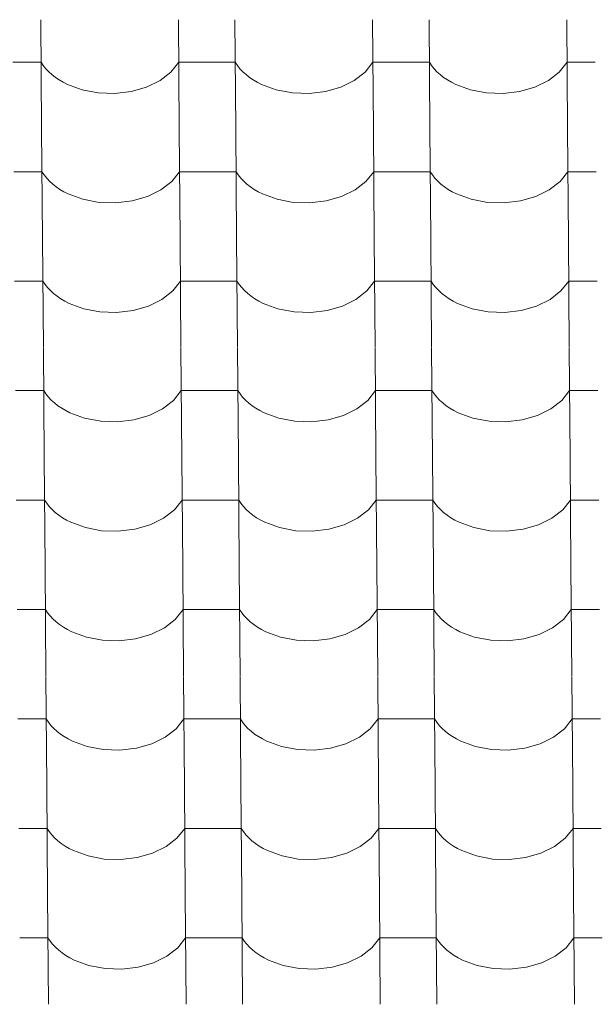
# Model space of a CAD drawing. Header units: millimetres. Extents: x -27785 to 104762, y -947 to 11132.
# Tile 96 of 146: x -9165 to -8676, y 8899 to 9735. Entities that reach past the tile are written whole.
import ezdxf

# ---------------------------------------------------------------- set-up
doc = ezdxf.new("R2010")
doc.units = ezdxf.units.MM
doc.header["$MEASUREMENT"] = 0
doc.layers.add('POHLED JIŽNÍ_1_Bourané_Výplně - Povrchové', color=7, linetype='Continuous')
doc.layers.add('POHLED JIŽNÍ_1_Konstrukce - nosné', color=7, linetype='Continuous')

# ---------------------------------------------------------------- blocks, each defined once
blk = doc.blocks.new('*X2', base_point=(-29303.7, -27473.93))
at = {"layer": 'POHLED JIŽNÍ_1_Bourané_Výplně - Povrchové', "color": 7, "linetype": 'Continuous', "lineweight": 13}
for p, q in [((-9146.95, 9735.37), (-9146.23, 9642.69)), ((-9029.99, 9735.37), (-9029.27, 9642.69)), ((-8981.95, 9735.37), (-8981.23, 9642.69)), ((-8864.99, 9735.37), (-8864.27, 9642.69)), ((-8816.96, 9735.37), (-8816.24, 9642.69)), ((-8699.99, 9735.37), (-8699.27, 9642.69)), ((-9146.67, 9699.21), (-9170.68, 9699.21)), ((-9146.67, 9699.21), (-9144.82, 9696.42)), ((-9036.31, 9690.83), (-9029.71, 9699.21)), ((-9005.69, 9699.21), (-9029.71, 9699.21)), ((-8981.67, 9699.21), (-9005.69, 9699.21)), ((-8981.67, 9699.21), (-8979.83, 9696.42)), ((-8871.31, 9690.83), (-8864.71, 9699.21)), ((-8840.69, 9699.21), (-8864.71, 9699.21)), ((-8816.68, 9699.21), (-8840.69, 9699.21)), ((-8816.68, 9699.21), (-8814.83, 9696.42)), ((-8706.32, 9690.83), (-8699.71, 9699.21)), ((-8675.7, 9699.21), (-8699.71, 9699.21)), ((-9144.82, 9696.42), (-9142.68, 9693.72)), ((-9142.68, 9693.72), (-9140.25, 9691.14)), ((-9140.25, 9691.14), (-9137.55, 9688.67)), ((-9045.56, 9683.65), (-9036.31, 9690.83)), ((-8979.83, 9696.42), (-8977.68, 9693.72)), ((-8977.68, 9693.72), (-8975.26, 9691.14)), ((-8975.26, 9691.14), (-8972.56, 9688.67)), ((-8880.57, 9683.65), (-8871.31, 9690.83)), ((-8814.83, 9696.42), (-8812.69, 9693.72)), ((-8812.69, 9693.72), (-8810.26, 9691.14)), ((-8810.26, 9691.14), (-8807.56, 9688.67)), ((-8715.57, 9683.65), (-8706.32, 9690.83)), ((-9137.55, 9688.67), (-9134.59, 9686.34)), ((-9134.59, 9686.34), (-9131.39, 9684.17)), ((-9131.39, 9684.17), (-9127.96, 9682.15)), ((-9127.96, 9682.15), (-9124.33, 9680.3)), ((-9057, 9678.06), (-9045.56, 9683.65)), ((-8972.56, 9688.67), (-8969.6, 9686.34)), ((-8969.6, 9686.34), (-8966.4, 9684.17)), ((-8966.4, 9684.17), (-8962.97, 9682.15)), ((-8962.97, 9682.15), (-8959.33, 9680.3)), ((-8892, 9678.06), (-8880.57, 9683.65)), ((-8807.56, 9688.67), (-8804.6, 9686.34)), ((-8804.6, 9686.34), (-8801.4, 9684.17)), ((-8801.4, 9684.17), (-8797.97, 9682.15)), ((-8797.97, 9682.15), (-8794.34, 9680.3)), ((-8727, 9678.06), (-8715.57, 9683.65)), ((-9124.33, 9680.3), (-9111.85, 9675.73)), ((-9111.85, 9675.73), (-9098.17, 9673.14)), ((-9098.17, 9673.14), (-9083.99, 9672.67)), ((-9083.99, 9672.67), (-9070.03, 9674.34)), ((-9070.03, 9674.34), (-9057, 9678.06)), ((-8959.33, 9680.3), (-8946.85, 9675.73)), ((-8946.85, 9675.73), (-8933.17, 9673.14)), ((-8933.17, 9673.14), (-8918.99, 9672.67)), ((-8918.99, 9672.67), (-8905.03, 9674.34)), ((-8905.03, 9674.34), (-8892, 9678.06)), ((-8794.34, 9680.3), (-8781.86, 9675.73)), ((-8781.86, 9675.73), (-8768.18, 9673.14)), ((-8768.18, 9673.14), (-8754, 9672.67)), ((-8754, 9672.67), (-8740.03, 9674.34)), ((-8740.03, 9674.34), (-8727, 9678.06)), ((-9146.22, 9642.36), (-9145.5, 9549.68)), ((-9029.26, 9642.36), (-9028.54, 9549.68)), ((-8981.23, 9642.36), (-8980.51, 9549.68)), ((-8864.27, 9642.36), (-8863.55, 9549.68)), ((-8816.23, 9642.36), (-8815.51, 9549.68)), ((-8699.27, 9642.36), (-8698.55, 9549.68)), ((-9145.94, 9606.2), (-9169.96, 9606.2)), ((-9145.94, 9606.2), (-9144.1, 9603.41)), ((-9035.58, 9597.82), (-9028.98, 9606.2)), ((-9004.96, 9606.2), (-9028.98, 9606.2)), ((-8980.95, 9606.2), (-9004.96, 9606.2)), ((-8980.95, 9606.2), (-8979.1, 9603.41)), ((-8870.59, 9597.82), (-8863.99, 9606.2)), ((-8839.97, 9606.2), (-8863.99, 9606.2)), ((-8815.95, 9606.2), (-8839.97, 9606.2)), ((-8815.95, 9606.2), (-8814.11, 9603.41)), ((-8705.59, 9597.82), (-8698.99, 9606.2)), ((-8674.97, 9606.2), (-8698.99, 9606.2)), ((-9144.1, 9603.41), (-9141.96, 9600.71)), ((-9141.96, 9600.71), (-9139.53, 9598.13)), ((-9139.53, 9598.13), (-9136.83, 9595.66)), ((-9044.84, 9590.65), (-9035.58, 9597.82)), ((-8979.1, 9603.41), (-8976.96, 9600.71)), ((-8976.96, 9600.71), (-8974.53, 9598.13)), ((-8974.53, 9598.13), (-8971.83, 9595.66)), ((-8879.84, 9590.65), (-8870.59, 9597.82)), ((-8814.11, 9603.41), (-8811.96, 9600.71)), ((-8811.96, 9600.71), (-8809.54, 9598.13)), ((-8809.54, 9598.13), (-8806.84, 9595.66)), ((-8714.85, 9590.65), (-8705.59, 9597.82)), ((-9136.83, 9595.66), (-9133.87, 9593.34)), ((-9133.87, 9593.34), (-9130.67, 9591.16)), ((-9130.67, 9591.16), (-9127.24, 9589.14)), ((-9127.24, 9589.14), (-9123.6, 9587.29)), ((-9056.27, 9585.05), (-9044.84, 9590.65)), ((-8971.83, 9595.66), (-8968.87, 9593.34)), ((-8968.87, 9593.34), (-8965.67, 9591.16)), ((-8965.67, 9591.16), (-8962.24, 9589.14)), ((-8962.24, 9589.14), (-8958.61, 9587.29)), ((-8891.28, 9585.05), (-8879.84, 9590.65)), ((-8806.84, 9595.66), (-8803.88, 9593.34)), ((-8803.88, 9593.34), (-8800.68, 9591.16)), ((-8800.68, 9591.16), (-8797.25, 9589.14)), ((-8797.25, 9589.14), (-8793.61, 9587.29)), ((-8726.28, 9585.05), (-8714.85, 9590.65)), ((-9123.6, 9587.29), (-9111.13, 9582.72)), ((-9111.13, 9582.72), (-9097.45, 9580.13)), ((-9083.26, 9579.66), (-9069.3, 9581.33)), ((-9069.3, 9581.33), (-9056.27, 9585.05)), ((-8958.61, 9587.29), (-8946.13, 9582.72)), ((-8946.13, 9582.72), (-8932.45, 9580.13)), ((-8918.27, 9579.66), (-8904.31, 9581.33)), ((-8904.31, 9581.33), (-8891.28, 9585.05)), ((-8793.61, 9587.29), (-8781.13, 9582.72)), ((-8781.13, 9582.72), (-8767.45, 9580.13)), ((-8753.27, 9579.66), (-8739.31, 9581.33)), ((-8739.31, 9581.33), (-8726.28, 9585.05)), ((-9097.45, 9580.13), (-9083.26, 9579.66)), ((-8932.45, 9580.13), (-8918.27, 9579.66)), ((-8767.45, 9580.13), (-8753.27, 9579.66)), ((-9145.5, 9549.35), (-9144.78, 9456.68)), ((-9028.54, 9549.35), (-9027.82, 9456.68)), ((-8980.51, 9549.35), (-8979.78, 9456.68)), ((-8863.54, 9549.35), (-8862.82, 9456.68)), ((-8815.51, 9549.35), (-8814.79, 9456.68)), ((-8698.55, 9549.35), (-8697.83, 9456.68)), ((-9145.22, 9513.19), (-9169.24, 9513.19)), ((-9145.22, 9513.19), (-9143.37, 9510.4)), ((-9143.37, 9510.4), (-9141.23, 9507.7)), ((-9141.23, 9507.7), (-9138.8, 9505.12)), ((-9034.86, 9504.81), (-9028.26, 9513.19)), ((-9004.24, 9513.19), (-9028.26, 9513.19)), ((-8980.22, 9513.19), (-9004.24, 9513.19)), ((-8980.22, 9513.19), (-8978.38, 9510.4)), ((-8978.38, 9510.4), (-8976.24, 9507.7)), ((-8976.24, 9507.7), (-8973.81, 9505.12)), ((-8869.86, 9504.81), (-8863.26, 9513.19)), ((-8839.25, 9513.19), (-8863.26, 9513.19)), ((-8815.23, 9513.19), (-8839.25, 9513.19)), ((-8815.23, 9513.19), (-8813.38, 9510.4)), ((-8813.38, 9510.4), (-8811.24, 9507.7)), ((-8811.24, 9507.7), (-8808.81, 9505.12)), ((-8704.87, 9504.81), (-8698.27, 9513.19)), ((-8674.25, 9513.19), (-8698.27, 9513.19)), ((-9138.8, 9505.12), (-9136.1, 9502.65)), ((-9136.1, 9502.65), (-9133.15, 9500.33)), ((-9133.15, 9500.33), (-9129.94, 9498.15)), ((-9129.94, 9498.15), (-9126.52, 9496.13)), ((-9055.55, 9492.05), (-9044.11, 9497.64)), ((-9044.11, 9497.64), (-9034.86, 9504.81)), ((-8973.81, 9505.12), (-8971.11, 9502.65)), ((-8971.11, 9502.65), (-8968.15, 9500.33)), ((-8968.15, 9500.33), (-8964.95, 9498.15)), ((-8964.95, 9498.15), (-8961.52, 9496.13)), ((-8890.55, 9492.05), (-8879.12, 9497.64)), ((-8879.12, 9497.64), (-8869.86, 9504.81)), ((-8808.81, 9505.12), (-8806.11, 9502.65)), ((-8806.11, 9502.65), (-8803.15, 9500.33)), ((-8803.15, 9500.33), (-8799.95, 9498.15)), ((-8799.95, 9498.15), (-8796.52, 9496.13)), ((-8725.56, 9492.05), (-8714.12, 9497.64)), ((-8714.12, 9497.64), (-8704.87, 9504.81)), ((-9126.52, 9496.13), (-9122.88, 9494.28)), ((-9122.88, 9494.28), (-9110.4, 9489.71)), ((-9110.4, 9489.71), (-9096.72, 9487.12)), ((-9068.58, 9488.32), (-9055.55, 9492.05)), ((-8961.52, 9496.13), (-8957.88, 9494.28)), ((-8957.88, 9494.28), (-8945.41, 9489.71)), ((-8945.41, 9489.71), (-8931.73, 9487.12)), ((-8903.58, 9488.32), (-8890.55, 9492.05)), ((-8796.52, 9496.13), (-8792.89, 9494.28)), ((-8792.89, 9494.28), (-8780.41, 9489.71)), ((-8780.41, 9489.71), (-8766.73, 9487.12)), ((-8738.59, 9488.32), (-8725.56, 9492.05)), ((-9096.72, 9487.12), (-9082.54, 9486.65)), ((-9082.54, 9486.65), (-9068.58, 9488.32)), ((-8931.73, 9487.12), (-8917.54, 9486.65)), ((-8917.54, 9486.65), (-8903.58, 9488.32)), ((-8766.73, 9487.12), (-8752.55, 9486.65)), ((-8752.55, 9486.65), (-8738.59, 9488.32)), ((-9144.78, 9456.34), (-9144.06, 9363.67)), ((-9027.82, 9456.34), (-9027.09, 9363.67)), ((-8979.78, 9456.34), (-8979.06, 9363.67)), ((-8862.82, 9456.34), (-8862.1, 9363.67)), ((-8814.79, 9456.34), (-8814.06, 9363.67)), ((-8697.82, 9456.34), (-8697.1, 9363.67)), ((-9144.5, 9420.18), (-9168.51, 9420.18)), ((-9144.5, 9420.18), (-9142.65, 9417.39)), ((-9142.65, 9417.39), (-9140.51, 9414.7)), ((-9140.51, 9414.7), (-9138.08, 9412.11)), ((-9034.14, 9411.8), (-9027.53, 9420.18)), ((-9003.52, 9420.18), (-9027.53, 9420.18)), ((-8979.5, 9420.18), (-9003.52, 9420.18)), ((-8979.5, 9420.18), (-8977.65, 9417.39)), ((-8977.65, 9417.39), (-8975.51, 9414.7)), ((-8975.51, 9414.7), (-8973.08, 9412.11)), ((-8869.14, 9411.8), (-8862.54, 9420.18)), ((-8838.52, 9420.18), (-8862.54, 9420.18)), ((-8814.5, 9420.18), (-8838.52, 9420.18)), ((-8814.5, 9420.18), (-8812.66, 9417.39)), ((-8812.66, 9417.39), (-8810.52, 9414.7)), ((-8810.52, 9414.7), (-8808.09, 9412.11)), ((-8704.15, 9411.8), (-8697.54, 9420.18)), ((-8673.53, 9420.18), (-8697.54, 9420.18)), ((-9138.08, 9412.11), (-9135.38, 9409.64)), ((-9135.38, 9409.64), (-9132.42, 9407.32)), ((-9132.42, 9407.32), (-9129.22, 9405.14)), ((-9129.22, 9405.14), (-9125.79, 9403.12)), ((-9043.39, 9404.63), (-9034.14, 9411.8)), ((-8973.08, 9412.11), (-8970.38, 9409.64)), ((-8970.38, 9409.64), (-8967.43, 9407.32)), ((-8967.43, 9407.32), (-8964.22, 9405.14)), ((-8964.22, 9405.14), (-8960.8, 9403.12)), ((-8878.4, 9404.63), (-8869.14, 9411.8)), ((-8808.09, 9412.11), (-8805.39, 9409.64)), ((-8805.39, 9409.64), (-8802.43, 9407.32)), ((-8802.43, 9407.32), (-8799.23, 9405.14)), ((-8799.23, 9405.14), (-8795.8, 9403.12)), ((-8713.4, 9404.63), (-8704.15, 9411.8)), ((-9125.79, 9403.12), (-9122.16, 9401.27)), ((-9122.16, 9401.27), (-9109.68, 9396.7)), ((-9109.68, 9396.7), (-9096, 9394.11)), ((-9067.85, 9395.31), (-9054.82, 9399.04)), ((-9054.82, 9399.04), (-9043.39, 9404.63)), ((-8960.8, 9403.12), (-8957.16, 9401.27)), ((-8957.16, 9401.27), (-8944.68, 9396.7)), ((-8944.68, 9396.7), (-8931, 9394.11)), ((-8902.86, 9395.31), (-8889.83, 9399.04)), ((-8889.83, 9399.04), (-8878.4, 9404.63)), ((-8795.8, 9403.12), (-8792.16, 9401.27)), ((-8792.16, 9401.27), (-8779.69, 9396.7)), ((-8779.69, 9396.7), (-8766.01, 9394.11)), ((-8737.86, 9395.31), (-8724.83, 9399.04)), ((-8724.83, 9399.04), (-8713.4, 9404.63)), ((-9096, 9394.11), (-9081.82, 9393.64)), ((-9081.82, 9393.64), (-9067.85, 9395.31)), ((-8931, 9394.11), (-8916.82, 9393.64)), ((-8916.82, 9393.64), (-8902.86, 9395.31)), ((-8766.01, 9394.11), (-8751.82, 9393.64)), ((-8751.82, 9393.64), (-8737.86, 9395.31)), ((-9144.05, 9363.33), (-9143.33, 9270.66)), ((-9027.09, 9363.33), (-9026.37, 9270.66)), ((-8979.06, 9363.33), (-8978.34, 9270.66)), ((-8862.1, 9363.33), (-8861.38, 9270.66)), ((-8814.06, 9363.33), (-8813.34, 9270.66)), ((-8697.1, 9363.33), (-8696.38, 9270.66)), ((-9143.77, 9327.18), (-9167.79, 9327.18)), ((-9143.77, 9327.18), (-9141.93, 9324.38)), ((-9141.93, 9324.38), (-9139.78, 9321.69)), ((-9139.78, 9321.69), (-9137.36, 9319.1)), ((-9033.41, 9318.79), (-9026.81, 9327.18)), ((-9002.79, 9327.18), (-9026.81, 9327.18)), ((-8978.78, 9327.18), (-9002.79, 9327.18)), ((-8978.78, 9327.18), (-8976.93, 9324.38)), ((-8976.93, 9324.38), (-8974.79, 9321.69)), ((-8974.79, 9321.69), (-8972.36, 9319.1)), ((-8868.42, 9318.79), (-8861.81, 9327.18)), ((-8837.8, 9327.18), (-8861.81, 9327.18)), ((-8813.78, 9327.18), (-8837.8, 9327.18)), ((-8813.78, 9327.18), (-8811.94, 9324.38)), ((-8811.94, 9324.38), (-8809.79, 9321.69)), ((-8809.79, 9321.69), (-8807.37, 9319.1)), ((-8703.42, 9318.79), (-8696.82, 9327.18)), ((-8672.8, 9327.18), (-8696.82, 9327.18)), ((-9137.36, 9319.1), (-9134.66, 9316.64)), ((-9134.66, 9316.64), (-9131.7, 9314.31)), ((-9131.7, 9314.31), (-9128.5, 9312.13)), ((-9042.67, 9311.62), (-9033.41, 9318.79)), ((-8972.36, 9319.1), (-8969.66, 9316.64)), ((-8969.66, 9316.64), (-8966.7, 9314.31)), ((-8966.7, 9314.31), (-8963.5, 9312.13)), ((-8877.67, 9311.62), (-8868.42, 9318.79)), ((-8807.37, 9319.1), (-8804.66, 9316.64)), ((-8804.66, 9316.64), (-8801.71, 9314.31)), ((-8801.71, 9314.31), (-8798.5, 9312.13)), ((-8712.68, 9311.62), (-8703.42, 9318.79)), ((-9128.5, 9312.13), (-9125.07, 9310.11)), ((-9125.07, 9310.11), (-9121.43, 9308.26)), ((-9121.43, 9308.26), (-9108.95, 9303.69)), ((-9067.13, 9302.3), (-9054.1, 9306.03)), ((-9054.1, 9306.03), (-9042.67, 9311.62)), ((-8963.5, 9312.13), (-8960.07, 9310.11)), ((-8960.07, 9310.11), (-8956.44, 9308.26)), ((-8956.44, 9308.26), (-8943.96, 9303.69)), ((-8902.13, 9302.3), (-8889.1, 9306.03)), ((-8889.1, 9306.03), (-8877.67, 9311.62)), ((-8798.5, 9312.13), (-8795.08, 9310.11)), ((-8795.08, 9310.11), (-8791.44, 9308.26)), ((-8791.44, 9308.26), (-8778.96, 9303.69)), ((-8737.14, 9302.3), (-8724.11, 9306.03)), ((-8724.11, 9306.03), (-8712.68, 9311.62)), ((-9108.95, 9303.69), (-9095.27, 9301.1)), ((-9095.27, 9301.1), (-9081.09, 9300.63)), ((-9081.09, 9300.63), (-9067.13, 9302.3)), ((-8943.96, 9303.69), (-8930.28, 9301.1)), ((-8930.28, 9301.1), (-8916.1, 9300.63)), ((-8916.1, 9300.63), (-8902.13, 9302.3)), ((-8778.96, 9303.69), (-8765.28, 9301.1)), ((-8765.28, 9301.1), (-8751.1, 9300.63)), ((-8751.1, 9300.63), (-8737.14, 9302.3)), ((-9143.33, 9270.32), (-9142.61, 9177.65)), ((-9026.37, 9270.32), (-9025.65, 9177.65)), ((-8978.33, 9270.32), (-8977.61, 9177.65)), ((-8861.37, 9270.32), (-8860.65, 9177.65)), ((-8813.34, 9270.32), (-8812.62, 9177.65)), ((-8696.38, 9270.32), (-8695.66, 9177.65)), ((-9143.05, 9234.17), (-9167.07, 9234.17)), ((-9143.05, 9234.17), (-9141.2, 9231.37)), ((-9141.2, 9231.37), (-9139.06, 9228.68)), ((-9032.69, 9225.78), (-9026.09, 9234.17)), ((-9002.07, 9234.17), (-9026.09, 9234.17)), ((-8978.05, 9234.17), (-9002.07, 9234.17)), ((-8978.05, 9234.17), (-8976.21, 9231.37)), ((-8976.21, 9231.37), (-8974.07, 9228.68)), ((-8867.69, 9225.78), (-8861.09, 9234.17)), ((-8837.07, 9234.17), (-8861.09, 9234.17)), ((-8813.06, 9234.17), (-8837.07, 9234.17)), ((-8813.06, 9234.17), (-8811.21, 9231.37)), ((-8811.21, 9231.37), (-8809.07, 9228.68)), ((-8702.7, 9225.78), (-8696.1, 9234.17)), ((-8672.08, 9234.17), (-8696.1, 9234.17)), ((-9139.06, 9228.68), (-9136.63, 9226.09)), ((-9136.63, 9226.09), (-9133.93, 9223.63)), ((-9133.93, 9223.63), (-9130.97, 9221.3)), ((-9130.97, 9221.3), (-9127.77, 9219.12)), ((-9041.94, 9218.61), (-9032.69, 9225.78)), ((-8974.07, 9228.68), (-8971.64, 9226.09)), ((-8971.64, 9226.09), (-8968.94, 9223.63)), ((-8968.94, 9223.63), (-8965.98, 9221.3)), ((-8965.98, 9221.3), (-8962.78, 9219.12)), ((-8876.95, 9218.61), (-8867.69, 9225.78)), ((-8809.07, 9228.68), (-8806.64, 9226.09)), ((-8806.64, 9226.09), (-8803.94, 9223.63)), ((-8803.94, 9223.63), (-8800.98, 9221.3)), ((-8800.98, 9221.3), (-8797.78, 9219.12)), ((-8711.95, 9218.61), (-8702.7, 9225.78)), ((-9127.77, 9219.12), (-9124.35, 9217.1)), ((-9124.35, 9217.1), (-9120.71, 9215.25)), ((-9120.71, 9215.25), (-9108.23, 9210.68)), ((-9066.41, 9209.29), (-9053.38, 9213.02)), ((-9053.38, 9213.02), (-9041.94, 9218.61)), ((-8962.78, 9219.12), (-8959.35, 9217.1)), ((-8959.35, 9217.1), (-8955.71, 9215.25)), ((-8955.71, 9215.25), (-8943.23, 9210.68)), ((-8901.41, 9209.29), (-8888.38, 9213.02)), ((-8888.38, 9213.02), (-8876.95, 9218.61)), ((-8797.78, 9219.12), (-8794.35, 9217.1)), ((-8794.35, 9217.1), (-8790.72, 9215.25)), ((-8790.72, 9215.25), (-8778.24, 9210.68)), ((-8736.42, 9209.29), (-8723.39, 9213.02)), ((-8723.39, 9213.02), (-8711.95, 9218.61)), ((-9108.23, 9210.68), (-9094.55, 9208.09)), ((-9094.55, 9208.09), (-9080.37, 9207.62)), ((-9080.37, 9207.62), (-9066.41, 9209.29)), ((-8943.23, 9210.68), (-8929.56, 9208.09)), ((-8929.56, 9208.09), (-8915.37, 9207.62)), ((-8915.37, 9207.62), (-8901.41, 9209.29)), ((-8778.24, 9210.68), (-8764.56, 9208.09)), ((-8764.56, 9208.09), (-8750.38, 9207.62)), ((-8750.38, 9207.62), (-8736.42, 9209.29)), ((-9142.61, 9177.31), (-9141.89, 9084.64)), ((-9025.64, 9177.31), (-9024.92, 9084.64)), ((-8977.61, 9177.31), (-8976.89, 9084.64)), ((-8860.65, 9177.31), (-8859.93, 9084.64)), ((-8812.61, 9177.31), (-8811.89, 9084.64)), ((-8695.65, 9177.31), (-8694.93, 9084.64)), ((-9142.33, 9141.16), (-9166.34, 9141.16)), ((-9142.33, 9141.16), (-9140.48, 9138.36)), ((-9140.48, 9138.36), (-9138.34, 9135.67)), ((-9031.97, 9132.77), (-9025.36, 9141.16)), ((-9001.35, 9141.16), (-9025.36, 9141.16)), ((-8977.33, 9141.16), (-9001.35, 9141.16)), ((-8977.33, 9141.16), (-8975.48, 9138.36)), ((-8975.48, 9138.36), (-8973.34, 9135.67)), ((-8866.97, 9132.77), (-8860.37, 9141.16)), ((-8836.35, 9141.16), (-8860.37, 9141.16)), ((-8812.33, 9141.16), (-8836.35, 9141.16)), ((-8812.33, 9141.16), (-8810.49, 9138.36)), ((-8810.49, 9138.36), (-8808.35, 9135.67)), ((-8701.97, 9132.77), (-8695.37, 9141.16)), ((-8671.35, 9141.16), (-8695.37, 9141.16)), ((-9138.34, 9135.67), (-9135.91, 9133.08)), ((-9135.91, 9133.08), (-9133.21, 9130.62)), ((-9133.21, 9130.62), (-9130.25, 9128.29)), ((-9041.22, 9125.6), (-9031.97, 9132.77)), ((-8973.34, 9135.67), (-8970.91, 9133.08)), ((-8970.91, 9133.08), (-8968.21, 9130.62)), ((-8968.21, 9130.62), (-8965.25, 9128.29)), ((-8876.22, 9125.6), (-8866.97, 9132.77)), ((-8808.35, 9135.67), (-8805.92, 9133.08)), ((-8805.92, 9133.08), (-8803.22, 9130.62)), ((-8803.22, 9130.62), (-8800.26, 9128.29)), ((-8711.23, 9125.6), (-8701.97, 9132.77)), ((-9130.25, 9128.29), (-9127.05, 9126.11)), ((-9127.05, 9126.11), (-9123.62, 9124.09)), ((-9123.62, 9124.09), (-9119.99, 9122.24)), ((-9119.99, 9122.24), (-9107.51, 9117.67)), ((-9052.65, 9120.01), (-9041.22, 9125.6)), ((-8965.25, 9128.29), (-8962.05, 9126.11)), ((-8962.05, 9126.11), (-8958.63, 9124.09)), ((-8958.63, 9124.09), (-8954.99, 9122.24)), ((-8954.99, 9122.24), (-8942.51, 9117.67)), ((-8887.66, 9120.01), (-8876.22, 9125.6)), ((-8800.26, 9128.29), (-8797.06, 9126.11)), ((-8797.06, 9126.11), (-8793.63, 9124.09)), ((-8793.63, 9124.09), (-8789.99, 9122.24)), ((-8789.99, 9122.24), (-8777.51, 9117.67)), ((-8722.66, 9120.01), (-8711.23, 9125.6)), ((-9107.51, 9117.67), (-9093.83, 9115.08)), ((-9093.83, 9115.08), (-9079.65, 9114.61)), ((-9079.65, 9114.61), (-9065.68, 9116.28)), ((-9065.68, 9116.28), (-9052.65, 9120.01)), ((-8942.51, 9117.67), (-8928.83, 9115.08)), ((-8928.83, 9115.08), (-8914.65, 9114.61)), ((-8914.65, 9114.61), (-8900.69, 9116.28)), ((-8900.69, 9116.28), (-8887.66, 9120.01)), ((-8777.51, 9117.67), (-8763.84, 9115.08)), ((-8763.84, 9115.08), (-8749.65, 9114.61)), ((-8749.65, 9114.61), (-8735.69, 9116.28)), ((-8735.69, 9116.28), (-8722.66, 9120.01)), ((-9141.88, 9084.3), (-9141.16, 8991.63)), ((-9024.92, 9084.3), (-9024.2, 8991.63)), ((-8976.89, 9084.3), (-8976.17, 8991.63)), ((-8859.93, 9084.3), (-8859.2, 8991.63)), ((-8811.89, 9084.3), (-8811.17, 8991.63)), ((-8694.93, 9084.3), (-8694.21, 8991.63)), ((-9141.6, 9048.15), (-9165.62, 9048.15)), ((-9141.6, 9048.15), (-9139.76, 9045.36)), ((-9139.76, 9045.36), (-9137.61, 9042.66)), ((-9031.24, 9039.76), (-9024.64, 9048.15)), ((-9000.62, 9048.15), (-9024.64, 9048.15)), ((-8976.61, 9048.15), (-9000.62, 9048.15)), ((-8976.61, 9048.15), (-8974.76, 9045.36)), ((-8974.76, 9045.36), (-8972.62, 9042.66)), ((-8866.25, 9039.76), (-8859.64, 9048.15)), ((-8835.63, 9048.15), (-8859.64, 9048.15)), ((-8811.61, 9048.15), (-8835.63, 9048.15)), ((-8811.61, 9048.15), (-8809.76, 9045.36)), ((-8809.76, 9045.36), (-8807.62, 9042.66)), ((-8701.25, 9039.76), (-8694.65, 9048.15)), ((-8670.63, 9048.15), (-8694.65, 9048.15)), ((-9137.61, 9042.66), (-9135.19, 9040.07)), ((-9135.19, 9040.07), (-9132.49, 9037.61)), ((-9132.49, 9037.61), (-9129.53, 9035.28)), ((-9040.5, 9032.59), (-9031.24, 9039.76)), ((-8972.62, 9042.66), (-8970.19, 9040.07)), ((-8970.19, 9040.07), (-8967.49, 9037.61)), ((-8967.49, 9037.61), (-8964.53, 9035.28)), ((-8875.5, 9032.59), (-8866.25, 9039.76)), ((-8807.62, 9042.66), (-8805.19, 9040.07)), ((-8805.19, 9040.07), (-8802.49, 9037.61)), ((-8802.49, 9037.61), (-8799.54, 9035.28)), ((-8710.5, 9032.59), (-8701.25, 9039.76)), ((-9129.53, 9035.28), (-9126.33, 9033.1)), ((-9126.33, 9033.1), (-9122.9, 9031.08)), ((-9122.9, 9031.08), (-9119.26, 9029.24)), ((-9119.26, 9029.24), (-9106.78, 9024.66)), ((-9051.93, 9027), (-9040.5, 9032.59)), ((-8964.53, 9035.28), (-8961.33, 9033.1)), ((-8961.33, 9033.1), (-8957.9, 9031.08)), ((-8957.9, 9031.08), (-8954.27, 9029.24)), ((-8954.27, 9029.24), (-8941.79, 9024.66)), ((-8886.93, 9027), (-8875.5, 9032.59)), ((-8799.54, 9035.28), (-8796.33, 9033.1)), ((-8796.33, 9033.1), (-8792.91, 9031.08)), ((-8792.91, 9031.08), (-8789.27, 9029.24)), ((-8789.27, 9029.24), (-8776.79, 9024.66)), ((-8721.94, 9027), (-8710.5, 9032.59)), ((-9106.78, 9024.66), (-9093.1, 9022.08)), ((-9093.1, 9022.08), (-9078.92, 9021.6)), ((-9078.92, 9021.6), (-9064.96, 9023.27)), ((-9064.96, 9023.27), (-9051.93, 9027)), ((-8941.79, 9024.66), (-8928.11, 9022.08)), ((-8928.11, 9022.08), (-8913.93, 9021.6)), ((-8913.93, 9021.6), (-8899.96, 9023.27)), ((-8899.96, 9023.27), (-8886.93, 9027)), ((-8776.79, 9024.66), (-8763.11, 9022.08)), ((-8763.11, 9022.08), (-8748.93, 9021.6)), ((-8748.93, 9021.6), (-8734.97, 9023.27)), ((-8734.97, 9023.27), (-8721.94, 9027)), ((-9141.16, 8991.3), (-9140.44, 8898.62)), ((-9024.2, 8991.3), (-9023.48, 8898.62)), ((-8976.16, 8991.3), (-8975.44, 8898.62)), ((-8859.2, 8991.3), (-8858.48, 8898.62)), ((-8811.17, 8991.3), (-8810.45, 8898.62)), ((-8694.21, 8991.3), (-8693.48, 8898.62)), ((-9140.88, 8955.14), (-9164.9, 8955.14)), ((-9140.88, 8955.14), (-9139.03, 8952.35)), ((-9030.52, 8946.75), (-9023.92, 8955.14)), ((-8999.9, 8955.14), (-9023.92, 8955.14)), ((-8975.88, 8955.14), (-8999.9, 8955.14)), ((-8975.88, 8955.14), (-8974.04, 8952.35)), ((-8865.52, 8946.75), (-8858.92, 8955.14)), ((-8834.9, 8955.14), (-8858.92, 8955.14)), ((-8810.89, 8955.14), (-8834.9, 8955.14)), ((-8810.89, 8955.14), (-8809.04, 8952.35)), ((-8700.53, 8946.75), (-8693.92, 8955.14)), ((-8669.91, 8955.14), (-8693.92, 8955.14)), ((-9139.03, 8952.35), (-9136.89, 8949.65)), ((-9136.89, 8949.65), (-9134.46, 8947.06)), ((-9134.46, 8947.06), (-9131.76, 8944.6)), ((-9039.77, 8939.58), (-9030.52, 8946.75)), ((-8974.04, 8952.35), (-8971.89, 8949.65)), ((-8971.89, 8949.65), (-8969.47, 8947.06)), ((-8969.47, 8947.06), (-8966.77, 8944.6)), ((-8874.78, 8939.58), (-8865.52, 8946.75)), ((-8809.04, 8952.35), (-8806.9, 8949.65)), ((-8806.9, 8949.65), (-8804.47, 8947.06)), ((-8804.47, 8947.06), (-8801.77, 8944.6)), ((-8709.78, 8939.58), (-8700.53, 8946.75)), ((-9131.76, 8944.6), (-9128.8, 8942.27)), ((-9128.8, 8942.27), (-9125.6, 8940.09)), ((-9125.6, 8940.09), (-9122.17, 8938.07)), ((-9122.17, 8938.07), (-9118.54, 8936.23)), ((-9051.21, 8933.99), (-9039.77, 8939.58)), ((-8966.77, 8944.6), (-8963.81, 8942.27)), ((-8963.81, 8942.27), (-8960.61, 8940.09)), ((-8960.61, 8940.09), (-8957.18, 8938.07)), ((-8957.18, 8938.07), (-8953.54, 8936.23)), ((-8886.21, 8933.99), (-8874.78, 8939.58)), ((-8801.77, 8944.6), (-8798.81, 8942.27)), ((-8798.81, 8942.27), (-8795.61, 8940.09)), ((-8795.61, 8940.09), (-8792.18, 8938.07)), ((-8792.18, 8938.07), (-8788.55, 8936.23)), ((-8721.21, 8933.99), (-8709.78, 8939.58)), ((-9118.54, 8936.23), (-9106.06, 8931.65)), ((-9106.06, 8931.65), (-9092.38, 8929.07)), ((-9092.38, 8929.07), (-9078.2, 8928.6)), ((-9078.2, 8928.6), (-9064.24, 8930.27)), ((-9064.24, 8930.27), (-9051.21, 8933.99)), ((-8953.54, 8936.23), (-8941.06, 8931.65)), ((-8941.06, 8931.65), (-8927.38, 8929.07)), ((-8927.38, 8929.07), (-8913.2, 8928.6)), ((-8913.2, 8928.6), (-8899.24, 8930.27)), ((-8899.24, 8930.27), (-8886.21, 8933.99)), ((-8788.55, 8936.23), (-8776.07, 8931.65)), ((-8776.07, 8931.65), (-8762.39, 8929.07)), ((-8762.39, 8929.07), (-8748.21, 8928.6)), ((-8748.21, 8928.6), (-8734.24, 8930.27)), ((-8734.24, 8930.27), (-8721.21, 8933.99))]:
    blk.add_line(p, q, dxfattribs=at)

msp = doc.modelspace()

# ---------------------------------------------------------------- block references
at = {"layer": 'POHLED JIŽNÍ_1_Konstrukce - nosné', "color": 9, "linetype": 'Continuous', "lineweight": 13}
msp.add_blockref('*X2', (-29303.7, -27473.93), dxfattribs=at)

doc.saveas('drawing.dxf')
